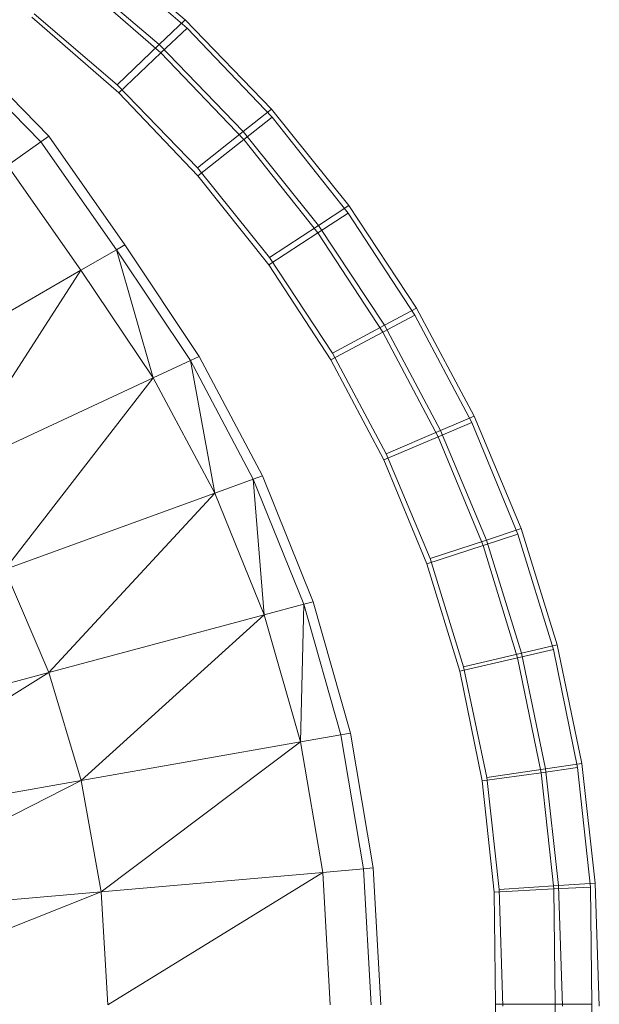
# Model space of a CAD drawing. Header units: metres. Extents: x 397.7 to 427.5, y 12.7 to 28.4.
# Tile 60 of 130: x 408.2101 to 408.2802, y 26.3112 to 26.4303. Entities that reach past the tile are written whole.
import ezdxf

# ---------------------------------------------------------------- set-up
doc = ezdxf.new("R2010")
doc.units = ezdxf.units.M
doc.layers.add('A-DETL-____-MBND', color=7, linetype='Continuous', lineweight=18)

# ---------------------------------------------------------------- blocks, each defined once
blk = doc.blocks.new('Family - Inodor P4-153813-07_CLI_AIRE_P4')
at = {"layer": 'A-DETL-____-MBND', "color": 253, "true_color": 0xaaaaaa}
for p, q in [((0.6774, 0.31904), (0.66612, 0.32867)), ((0.66592, 0.32822), (0.67764, 0.318)), ((0.66592, 0.32822), (0.67764, 0.318)), ((0.67427, 0.31603), (0.66346, 0.32527)), ((0.67427, 0.31603), (0.66346, 0.32527)), ((0.66324, 0.32483), (0.67448, 0.31502)), ((0.66324, 0.32483), (0.67448, 0.31502)), ((0.66938, 0.31019), (0.6589, 0.31933)), ((0.66938, 0.31019), (0.6589, 0.31933)), ((0.66938, 0.31019), (0.6589, 0.31933)), ((0.6589, 0.31933), (0.66938, 0.31019)), ((0.6692, 0.31117), (0.65915, 0.31975)), ((0.6692, 0.31117), (0.65915, 0.31975)), ((0.67427, 0.31603), (0.6774, 0.31904)), ((0.6774, 0.31904), (0.67427, 0.31603)), ((0.67448, 0.31502), (0.67764, 0.318)), ((0.67764, 0.318), (0.67448, 0.31502)), ((0.68784, 0.30823), (0.6774, 0.31904)), ((0.68784, 0.30823), (0.6774, 0.31904)), ((0.67764, 0.318), (0.68792, 0.30725)), ((0.67764, 0.318), (0.68792, 0.30725)), ((0.65998, 0.30427), (0.64884, 0.31562)), ((0.64975, 0.31638), (0.66095, 0.30494)), ((0.6692, 0.31117), (0.67427, 0.31603)), ((0.67427, 0.31603), (0.6692, 0.31117)), ((0.68443, 0.30551), (0.67427, 0.31603)), ((0.68443, 0.30551), (0.67427, 0.31603)), ((0.66938, 0.31019), (0.67448, 0.31502)), ((0.67448, 0.31502), (0.66938, 0.31019)), ((0.67448, 0.31502), (0.68449, 0.30455)), ((0.67448, 0.31502), (0.68449, 0.30455)), ((0.6789, 0.30112), (0.6692, 0.31117)), ((0.6789, 0.30112), (0.6692, 0.31117)), ((0.67894, 0.30018), (0.66938, 0.31019)), ((0.67894, 0.30018), (0.66938, 0.31019)), ((0.67894, 0.30018), (0.66938, 0.31019)), ((0.66938, 0.31019), (0.67894, 0.30018)), ((0.68443, 0.30551), (0.68784, 0.30823)), ((0.68784, 0.30823), (0.68443, 0.30551)), ((0.68449, 0.30455), (0.68792, 0.30725)), ((0.68792, 0.30725), (0.68449, 0.30455)), ((0.69719, 0.29658), (0.68784, 0.30823)), ((0.69719, 0.29658), (0.68784, 0.30823)), ((0.68792, 0.30725), (0.69713, 0.29566)), ((0.68792, 0.30725), (0.69713, 0.29566)), ((0.66095, 0.30494), (0.65998, 0.30427)), ((0.66095, 0.30494), (0.67013, 0.29181)), ((0.6789, 0.30112), (0.68443, 0.30551)), ((0.68443, 0.30551), (0.6789, 0.30112)), ((0.69353, 0.29417), (0.68443, 0.30551)), ((0.69353, 0.29417), (0.68443, 0.30551)), ((0.65998, 0.30427), (0.65593, 0.30143)), ((0.6691, 0.29122), (0.65998, 0.30427)), ((0.67894, 0.30018), (0.68449, 0.30455)), ((0.68449, 0.30455), (0.67894, 0.30018)), ((0.68449, 0.30455), (0.69346, 0.29326)), ((0.68449, 0.30455), (0.69346, 0.29326)), ((0.66482, 0.28875), (0.65593, 0.30143)), ((0.6876, 0.29028), (0.6789, 0.30112)), ((0.6876, 0.29028), (0.6789, 0.30112)), ((0.68752, 0.28939), (0.67894, 0.30018)), ((0.68752, 0.28939), (0.67894, 0.30018)), ((0.68752, 0.28939), (0.67894, 0.30018)), ((0.67894, 0.30018), (0.68752, 0.28939)), ((0.69353, 0.29417), (0.69719, 0.29658)), ((0.69719, 0.29658), (0.69353, 0.29417)), ((0.70537, 0.28418), (0.69719, 0.29658)), ((0.70537, 0.28418), (0.69719, 0.29658)), ((0.69346, 0.29326), (0.69713, 0.29566)), ((0.69713, 0.29566), (0.69346, 0.29326)), ((0.69713, 0.29566), (0.70519, 0.28332)), ((0.69713, 0.29566), (0.70519, 0.28332)), ((0.6876, 0.29028), (0.69353, 0.29417)), ((0.69353, 0.29417), (0.6876, 0.29028)), ((0.7015, 0.28209), (0.69353, 0.29417)), ((0.7015, 0.28209), (0.69353, 0.29417)), ((0.68752, 0.28939), (0.69346, 0.29326)), ((0.69346, 0.29326), (0.68752, 0.28939)), ((0.69346, 0.29326), (0.70131, 0.28125)), ((0.69346, 0.29326), (0.70131, 0.28125)), ((0.67013, 0.29181), (0.6691, 0.29122)), ((0.67013, 0.29181), (0.67911, 0.27833)), ((0.6691, 0.29122), (0.66482, 0.28875)), ((0.67804, 0.27783), (0.6691, 0.29122)), ((0.6691, 0.29122), (0.67355, 0.27574)), ((0.69502, 0.27791), (0.68752, 0.28939)), ((0.69502, 0.27791), (0.68752, 0.28939)), ((0.69502, 0.27791), (0.68752, 0.28939)), ((0.68752, 0.28939), (0.69502, 0.27791)), ((0.69523, 0.27872), (0.6876, 0.29028)), ((0.69523, 0.27872), (0.6876, 0.29028)), ((0.66482, 0.28875), (0.64137, 0.27521)), ((0.64904, 0.26431), (0.66482, 0.28875)), ((0.67355, 0.27574), (0.66482, 0.28875)), ((0.7015, 0.28209), (0.70537, 0.28418)), ((0.70537, 0.28418), (0.7015, 0.28209)), ((0.71234, 0.27111), (0.70537, 0.28418)), ((0.71234, 0.27111), (0.70537, 0.28418)), ((0.70131, 0.28125), (0.70519, 0.28332)), ((0.70519, 0.28332), (0.70131, 0.28125)), ((0.70519, 0.28332), (0.71205, 0.27034)), ((0.70519, 0.28332), (0.71205, 0.27034)), ((0.69502, 0.27791), (0.70131, 0.28125)), ((0.70131, 0.28125), (0.69502, 0.27791)), ((0.69523, 0.27872), (0.7015, 0.28209)), ((0.7015, 0.28209), (0.69523, 0.27872)), ((0.70131, 0.28125), (0.70799, 0.26861)), ((0.70131, 0.28125), (0.70799, 0.26861)), ((0.70828, 0.26938), (0.7015, 0.28209)), ((0.70828, 0.26938), (0.7015, 0.28209)), ((0.70172, 0.26656), (0.69523, 0.27872)), ((0.70172, 0.26656), (0.69523, 0.27872)), ((0.67804, 0.27783), (0.67355, 0.27574)), ((0.67911, 0.27833), (0.67804, 0.27783)), ((0.68564, 0.2635), (0.67804, 0.27783)), ((0.67804, 0.27783), (0.68099, 0.2618)), ((0.67911, 0.27833), (0.68675, 0.2639)), ((0.70141, 0.26582), (0.69502, 0.27791)), ((0.70141, 0.26582), (0.69502, 0.27791)), ((0.70141, 0.26582), (0.69502, 0.27791)), ((0.69502, 0.27791), (0.70141, 0.26582)), ((0.67355, 0.27574), (0.64904, 0.26431)), ((0.67355, 0.27574), (0.65562, 0.25257)), ((0.68099, 0.2618), (0.67355, 0.27574)), ((0.70799, 0.26861), (0.71205, 0.27034)), ((0.71205, 0.27034), (0.70799, 0.26861)), ((0.70828, 0.26938), (0.71234, 0.27111)), ((0.71234, 0.27111), (0.70828, 0.26938)), ((0.71205, 0.27034), (0.71764, 0.25682)), ((0.71205, 0.27034), (0.71764, 0.25682)), ((0.71803, 0.2575), (0.71234, 0.27111)), ((0.71803, 0.2575), (0.71234, 0.27111)), ((0.70172, 0.26656), (0.70828, 0.26938)), ((0.70828, 0.26938), (0.70172, 0.26656)), ((0.71382, 0.25612), (0.70828, 0.26938)), ((0.71382, 0.25612), (0.70828, 0.26938)), ((0.70141, 0.26582), (0.70799, 0.26861)), ((0.70799, 0.26861), (0.70141, 0.26582)), ((0.70799, 0.26861), (0.71343, 0.25545)), ((0.70799, 0.26861), (0.71343, 0.25545)), ((0.70661, 0.25324), (0.70141, 0.26582)), ((0.70661, 0.25324), (0.70141, 0.26582)), ((0.70661, 0.25324), (0.70141, 0.26582)), ((0.70141, 0.26582), (0.70661, 0.25324)), ((0.70701, 0.25389), (0.70172, 0.26656)), ((0.70701, 0.25389), (0.70172, 0.26656)), ((0.68564, 0.2635), (0.68099, 0.2618)), ((0.68675, 0.2639), (0.68564, 0.2635)), ((0.69174, 0.24836), (0.68564, 0.2635)), ((0.68564, 0.2635), (0.68697, 0.24708)), ((0.68675, 0.2639), (0.69289, 0.24866)), ((0.68099, 0.2618), (0.65562, 0.25257)), ((0.68099, 0.2618), (0.66094, 0.2401)), ((0.68697, 0.24708), (0.68099, 0.2618)), ((0.71382, 0.25612), (0.71803, 0.2575)), ((0.71803, 0.2575), (0.71382, 0.25612)), ((0.72239, 0.24346), (0.71803, 0.2575)), ((0.72239, 0.24346), (0.71803, 0.2575)), ((0.70701, 0.25389), (0.71382, 0.25612)), ((0.71382, 0.25612), (0.70701, 0.25389)), ((0.71343, 0.25545), (0.71764, 0.25682)), ((0.71764, 0.25682), (0.71343, 0.25545)), ((0.71807, 0.24244), (0.71382, 0.25612)), ((0.71807, 0.24244), (0.71382, 0.25612)), ((0.71764, 0.25682), (0.72192, 0.24287)), ((0.71764, 0.25682), (0.72192, 0.24287)), ((0.70661, 0.25324), (0.71343, 0.25545)), ((0.71343, 0.25545), (0.70661, 0.25324)), ((0.71343, 0.25545), (0.7176, 0.24187)), ((0.71343, 0.25545), (0.7176, 0.24187)), ((0.71107, 0.24081), (0.70701, 0.25389)), ((0.71107, 0.24081), (0.70701, 0.25389)), ((0.66094, 0.2401), (0.65562, 0.25257)), ((0.7106, 0.24026), (0.70661, 0.25324)), ((0.7106, 0.24026), (0.70661, 0.25324)), ((0.7106, 0.24026), (0.70661, 0.25324)), ((0.70661, 0.25324), (0.7106, 0.24026)), ((0.69174, 0.24836), (0.68697, 0.24708)), ((0.69174, 0.24836), (0.69136, 0.23173)), ((0.69289, 0.24866), (0.69174, 0.24836)), ((0.69623, 0.23259), (0.69174, 0.24836)), ((0.69289, 0.24866), (0.6974, 0.23279)), ((0.68697, 0.24708), (0.66094, 0.2401)), ((0.68697, 0.24708), (0.66485, 0.22705)), ((0.69136, 0.23173), (0.68697, 0.24708)), ((0.71807, 0.24244), (0.72239, 0.24346)), ((0.72239, 0.24346), (0.71807, 0.24244)), ((0.72538, 0.22909), (0.72239, 0.24346)), ((0.72538, 0.22909), (0.72239, 0.24346)), ((0.7106, 0.24026), (0.7176, 0.24187)), ((0.7176, 0.24187), (0.7106, 0.24026)), ((0.71107, 0.24081), (0.71807, 0.24244)), ((0.71807, 0.24244), (0.71107, 0.24081)), ((0.7176, 0.24187), (0.72192, 0.24287)), ((0.72192, 0.24287), (0.7176, 0.24187)), ((0.7176, 0.24187), (0.72045, 0.22799)), ((0.7176, 0.24187), (0.72045, 0.22799)), ((0.72098, 0.22846), (0.71807, 0.24244)), ((0.72098, 0.22846), (0.71807, 0.24244)), ((0.72192, 0.24287), (0.72485, 0.22862)), ((0.72192, 0.24287), (0.72485, 0.22862)), ((0.71386, 0.22743), (0.71107, 0.24081)), ((0.71386, 0.22743), (0.71107, 0.24081)), ((0.66094, 0.2401), (0.62697, 0.231)), ((0.66094, 0.2401), (0.63029, 0.22096)), ((0.66485, 0.22705), (0.66094, 0.2401)), ((0.71333, 0.22699), (0.7106, 0.24026)), ((0.71333, 0.22699), (0.7106, 0.24026)), ((0.71333, 0.22699), (0.7106, 0.24026)), ((0.7106, 0.24026), (0.71333, 0.22699)), ((0.69623, 0.23259), (0.69136, 0.23173)), ((0.6974, 0.23279), (0.69623, 0.23259)), ((0.69897, 0.21636), (0.69623, 0.23259)), ((0.6974, 0.23279), (0.70015, 0.21647)), ((0.69136, 0.23173), (0.66485, 0.22705)), ((0.69136, 0.23173), (0.66725, 0.21359)), ((0.69404, 0.21593), (0.69136, 0.23173)), ((0.72045, 0.22799), (0.72485, 0.22862)), ((0.72485, 0.22862), (0.72045, 0.22799)), ((0.72098, 0.22846), (0.72538, 0.22909)), ((0.72538, 0.22909), (0.72098, 0.22846)), ((0.72485, 0.22862), (0.72642, 0.21417)), ((0.72485, 0.22862), (0.72642, 0.21417)), ((0.72698, 0.21462), (0.72538, 0.22909)), ((0.72698, 0.21462), (0.72538, 0.22909)), ((0.71333, 0.22699), (0.72045, 0.22799)), ((0.72045, 0.22799), (0.71333, 0.22699)), ((0.71386, 0.22743), (0.72098, 0.22846)), ((0.72098, 0.22846), (0.71386, 0.22743)), ((0.71536, 0.21387), (0.71386, 0.22743)), ((0.71536, 0.21387), (0.71386, 0.22743)), ((0.72045, 0.22799), (0.72197, 0.21393)), ((0.72045, 0.22799), (0.72197, 0.21393)), ((0.72254, 0.21434), (0.72098, 0.22846)), ((0.72254, 0.21434), (0.72098, 0.22846)), ((0.66485, 0.22705), (0.63029, 0.22096)), ((0.66485, 0.22705), (0.63233, 0.21053)), ((0.66725, 0.21359), (0.66485, 0.22705)), ((0.71478, 0.21354), (0.71333, 0.22699)), ((0.71478, 0.21354), (0.71333, 0.22699)), ((0.71478, 0.21354), (0.71333, 0.22699)), ((0.71333, 0.22699), (0.71478, 0.21354)), ((0.69404, 0.21593), (0.66725, 0.21359)), ((0.69404, 0.21593), (0.66806, 0.19991)), ((0.69897, 0.21636), (0.69404, 0.21593)), ((0.69494, 0.19991), (0.69404, 0.21593)), ((0.70015, 0.21647), (0.69897, 0.21636)), ((0.69989, 0.19991), (0.69897, 0.21636)), ((0.70015, 0.21647), (0.70107, 0.19991)), ((0.71536, 0.21387), (0.72254, 0.21434)), ((0.72254, 0.21434), (0.71536, 0.21387)), ((0.72254, 0.21434), (0.72698, 0.21462)), ((0.72698, 0.21462), (0.72254, 0.21434)), ((0.72302, 0.19976), (0.72254, 0.21434)), ((0.72302, 0.19976), (0.72254, 0.21434)), ((0.72747, 0.19975), (0.72698, 0.21462)), ((0.72747, 0.19975), (0.72698, 0.21462)), ((0.66725, 0.21359), (0.63233, 0.21053)), ((0.66725, 0.21359), (0.63302, 0.19991)), ((0.66806, 0.19991), (0.66725, 0.21359)), ((0.71478, 0.21354), (0.72197, 0.21393)), ((0.72197, 0.21393), (0.71478, 0.21354)), ((0.71494, 0.19999), (0.71478, 0.21354)), ((0.71494, 0.19999), (0.71478, 0.21354)), ((0.71494, 0.19999), (0.71478, 0.21354)), ((0.71478, 0.21354), (0.71494, 0.19999)), ((0.71582, 0.19976), (0.71536, 0.21387)), ((0.71582, 0.19976), (0.71536, 0.21387)), ((0.72197, 0.21393), (0.72642, 0.21417)), ((0.72642, 0.21417), (0.72197, 0.21393)), ((0.72197, 0.21393), (0.72214, 0.19999)), ((0.72197, 0.21393), (0.72214, 0.19999)), ((0.72642, 0.21417), (0.72659, 0.19999)), ((0.72642, 0.21417), (0.72659, 0.19999)), ((0.71478, 0.18645), (0.71494, 0.19999)), ((0.71478, 0.18645), (0.71494, 0.19999)), ((0.71478, 0.18645), (0.71494, 0.19999)), ((0.71494, 0.19999), (0.71478, 0.18645)), ((0.71494, 0.19999), (0.72214, 0.19999)), ((0.72214, 0.19999), (0.71494, 0.19999)), ((0.72214, 0.19999), (0.72197, 0.18606)), ((0.72214, 0.19999), (0.72197, 0.18606)), ((0.72214, 0.19999), (0.72659, 0.19999)), ((0.72659, 0.19999), (0.72214, 0.19999)), ((0.72659, 0.19999), (0.72642, 0.18582)), ((0.72659, 0.19999), (0.72642, 0.18582))]:
    blk.add_line(p, q, dxfattribs=at)
blk = doc.blocks.new('LONDR55-XX_ZZ-ARQ-CAA-M3D-Londres55_ifc-1-07_CLI_AIRE_P4')
at = {"layer": 'A-DETL-____-MBND', "color": 253, "lineweight": 18, "true_color": 0xaaaaaa}
blk.add_blockref('Family - Inodor P4-153813-07_CLI_AIRE_P4', (407.55268, 26.11126), dxfattribs=at)

msp = doc.modelspace()

# ---------------------------------------------------------------- block references
at = {"lineweight": 5}
msp.add_blockref('LONDR55-XX_ZZ-ARQ-CAA-M3D-Londres55_ifc-1-07_CLI_AIRE_P4', (0, 0), dxfattribs=at)

doc.saveas('drawing.dxf')
